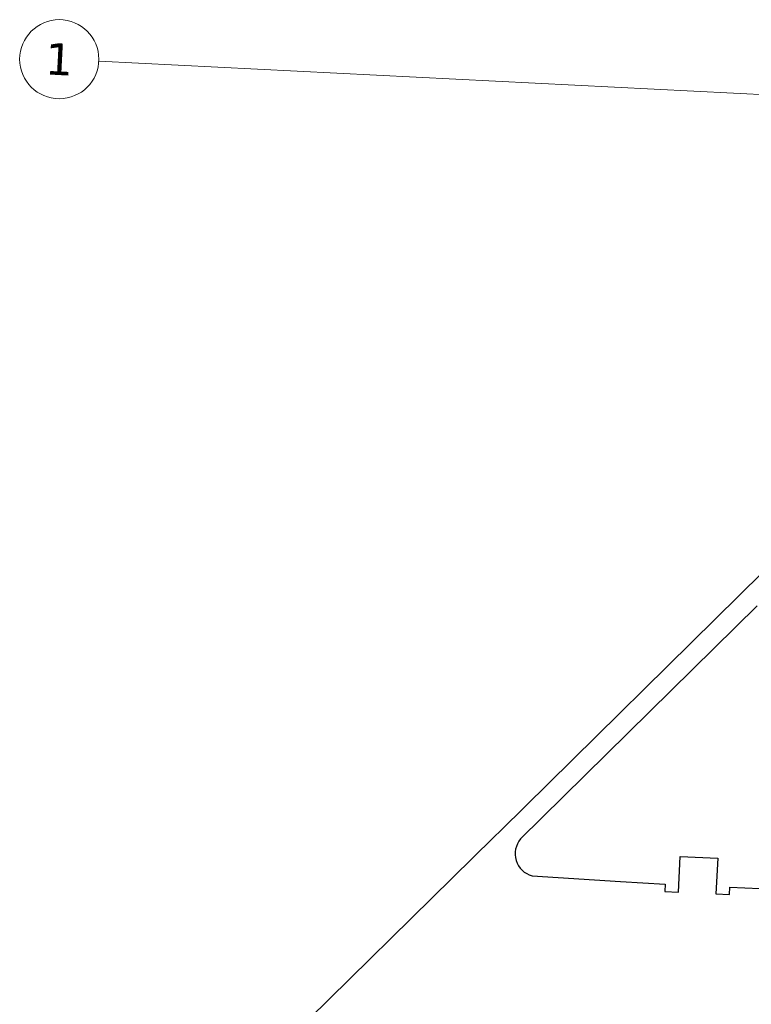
# Model space of a CAD drawing. Header units: millimetres. Extents: x 32690613 to 32693005, y 5343732 to 5344571.
# Tile 28 of 234: x 32692204 to 32692296, y 5344294 to 5344419. Entities that reach past the tile are written whole.
import ezdxf

# ---------------------------------------------------------------- set-up
doc = ezdxf.new("R2010")
doc.units = ezdxf.units.MM
doc.header["$LTSCALE"] = 20
doc.layers.get('0').update_dxf_attribs({"lineweight": 18})
doc.layers.get('DEFPOINTS').update_dxf_attribs({"color": 11, "lineweight": 18})
doc.layers.add('Straße', color=30, linetype='Continuous', plot=False)
doc.styles.add('Verdana', font='verdana.ttf')

# ---------------------------------------------------------------- blocks, each defined once
blk = doc.blocks.new('A$C78070446')
blk.add_line((4469498.77, 5342951.42), (4470248.35, 5342884.17))
blk.add_circle((4469493.79, 5342951.87), 5)
at = {"insert": (4469493.79, 5342951.87), "char_height": 4, "attachment_point": 5, "rotation": 354.86, "line_spacing_factor": 0.252012, "style": 'Verdana'}
blk.add_mtext('1', dxfattribs=at)

msp = doc.modelspace()

# ---------------------------------------------------------------- linework, layer by layer
at = {"layer": 'Straße'}
msp.add_lwpolyline([(32692234.92, 5344287.27), (32692263.4, 5344315.32), (32692264.38, 5344316.27), (32692297.44, 5344348.85)], dxfattribs=at)
msp.add_lwpolyline([(32692296.73, 5344344.59), (32692266.83, 5344315.16, 0.543636), (32692268.28, 5344310.49), (32692279.45, 5344309.76), (32692285.11, 5344309.45), (32692285.06, 5344308.52), (32692286.81, 5344308.44), (32692287.01, 5344312.95), (32692291.77, 5344312.73), (32692291.49, 5344308.23), (32692293.23, 5344308.15), (32692293.28, 5344309.05), (32692298.94, 5344308.79)], format="xyb", dxfattribs=at)

# ---------------------------------------------------------------- block references
at = {"layer": 'DEFPOINTS', "rotation": 2.237485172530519}
msp.add_blockref('A$C78070446', (28434719.52, -168960.66), dxfattribs=at)

doc.saveas('drawing.dxf')
